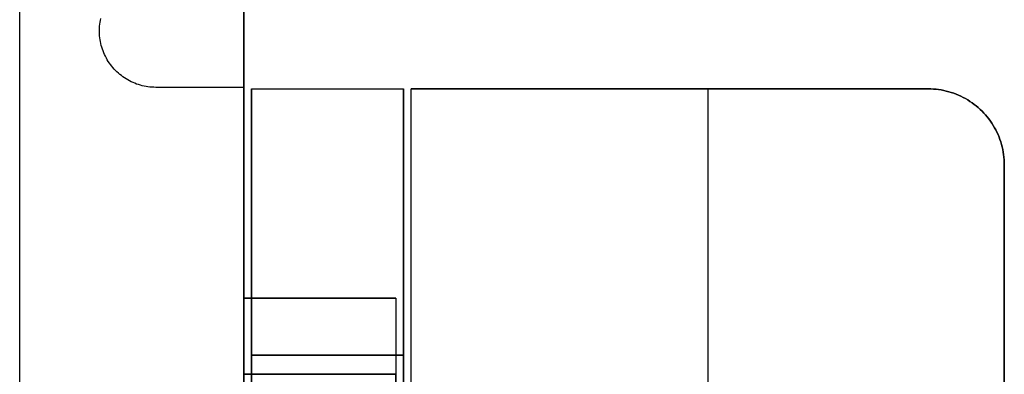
# Model space of a CAD drawing. Header units: millimetres. Extents: x -88 to 88, y -12 to 103.
# Tile 141 of 256: x -34.886 to -33.591, y 4.46 to 4.926. Entities that reach past the tile are written whole.
import ezdxf

# ---------------------------------------------------------------- set-up
doc = ezdxf.new("R2010")
doc.units = ezdxf.units.MM
doc.layers.add('Default', color=7, linetype='Continuous', true_color=0x000000)
doc.layers.add('TOP', color=7, linetype='Continuous', true_color=0xc80000)

msp = doc.modelspace()

# ---------------------------------------------------------------- linework, layer by layer
at = {"layer": 'Default', "color": 254, "true_color": 0xcad1ee}
for points in [[(-34.59117731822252, 4.985187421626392), (-34.59117731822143, 3.535187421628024)], [(-34.59117731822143, 3.535187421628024), (-34.59117731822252, 4.985187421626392)], [(-34.59117731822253, 4.985187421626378), (-34.59117731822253, 4.560187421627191)], [(-34.70717731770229, 4.837187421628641), (-34.70973151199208, 4.837231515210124), (-34.71228266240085, 4.837363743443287), (-34.71482772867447, 4.837583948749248), (-34.71736367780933, 4.83789186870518), (-34.71988748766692, 4.838287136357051), (-34.72239615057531, 4.838769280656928), (-34.72488667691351, 4.839337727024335), (-34.72735609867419, 4.83999179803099), (-34.72980147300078, 4.840730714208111), (-34.73221988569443, 4.841553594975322), (-34.73460845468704, 4.842459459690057), (-34.73696433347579, 4.843447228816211), (-34.73928471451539, 4.844515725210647), (-34.7415668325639, 4.845663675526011), (-34.7438079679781, 4.846889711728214), (-34.74600544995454, 4.848192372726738), (-34.74815665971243, 4.849570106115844), (-34.75025903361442, 4.851021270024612), (-34.75231006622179, 4.852544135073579), (-34.75430731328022, 4.854136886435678), (-34.75624839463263, 4.855797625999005), (-34.75813099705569, 4.857524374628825), (-34.75995287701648, 4.859315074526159), (-34.76171186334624, 4.861167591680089), (-34.7634058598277, 4.863079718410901), (-34.76503284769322, 4.865049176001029), (-34.76659088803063, 4.86707361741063), (-34.76807812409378, 4.86915063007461), (-34.76949278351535, 4.871277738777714), (-34.77083318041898, 4.873452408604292), (-34.77209771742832, 4.875672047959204), (-34.77328488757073, 4.87793401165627), (-34.77439327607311, 4.880235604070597), (-34.77542156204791, 4.882574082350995), (-34.77636852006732, 4.884946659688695), (-34.77723302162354, 4.887350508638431), (-34.77801403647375, 4.889782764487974), (-34.77871063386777, 4.892240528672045), (-34.77932198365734, 4.89472087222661), (-34.77984735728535, 4.897220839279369), (-34.7802861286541, 4.899737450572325), (-34.78063777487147, 4.902267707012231), (-34.78090187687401, 4.904808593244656), (-34.78107811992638, 4.907357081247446), (-34.78116629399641, 4.909910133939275), (-34.78116629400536, 4.912464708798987), (-34.78107811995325, 4.915017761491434), (-34.78090187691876, 4.917566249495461), (-34.78063777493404, 4.920107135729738), (-34.78028612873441, 4.92263739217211), (-34.77984735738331, 4.925154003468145), (-34.77932198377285, 4.927653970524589)], [(-34.70717731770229, 4.837187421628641), (-34.70973151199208, 4.837231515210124), (-34.71228266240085, 4.837363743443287), (-34.71482772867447, 4.837583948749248), (-34.71736367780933, 4.83789186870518), (-34.71988748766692, 4.838287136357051), (-34.72239615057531, 4.838769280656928), (-34.72488667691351, 4.839337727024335), (-34.72735609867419, 4.83999179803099), (-34.72980147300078, 4.840730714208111), (-34.73221988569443, 4.841553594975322), (-34.73460845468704, 4.842459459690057), (-34.73696433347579, 4.843447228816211), (-34.73928471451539, 4.844515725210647), (-34.7415668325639, 4.845663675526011), (-34.7438079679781, 4.846889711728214), (-34.74600544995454, 4.848192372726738), (-34.74815665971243, 4.849570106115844), (-34.75025903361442, 4.851021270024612), (-34.75231006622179, 4.852544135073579), (-34.75430731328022, 4.854136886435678), (-34.75624839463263, 4.855797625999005), (-34.75813099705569, 4.857524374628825), (-34.75995287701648, 4.859315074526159), (-34.76171186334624, 4.861167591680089), (-34.7634058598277, 4.863079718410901), (-34.76503284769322, 4.865049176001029), (-34.76659088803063, 4.86707361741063), (-34.76807812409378, 4.86915063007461), (-34.76949278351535, 4.871277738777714), (-34.77083318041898, 4.873452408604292), (-34.77209771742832, 4.875672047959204), (-34.77328488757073, 4.87793401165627), (-34.77439327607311, 4.880235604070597), (-34.77542156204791, 4.882574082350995), (-34.77636852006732, 4.884946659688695), (-34.77723302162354, 4.887350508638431), (-34.77801403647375, 4.889782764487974), (-34.77871063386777, 4.892240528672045), (-34.77932198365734, 4.89472087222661), (-34.77984735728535, 4.897220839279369), (-34.7802861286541, 4.899737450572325), (-34.78063777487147, 4.902267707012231), (-34.78090187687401, 4.904808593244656), (-34.78107811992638, 4.907357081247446), (-34.78116629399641, 4.909910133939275), (-34.78116629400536, 4.912464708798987), (-34.78107811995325, 4.915017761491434), (-34.78090187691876, 4.917566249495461), (-34.78063777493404, 4.920107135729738), (-34.78028612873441, 4.92263739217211), (-34.77984735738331, 4.925154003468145), (-34.77932198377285, 4.927653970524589)], [(-34.70717731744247, 4.837187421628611), (-34.70973151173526, 4.837231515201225), (-34.71228266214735, 4.837363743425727), (-34.71482772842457, 4.837583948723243), (-34.7173636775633, 4.837891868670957), (-34.71988748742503, 4.838287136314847), (-34.72239615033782, 4.838769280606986), (-34.72488667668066, 4.839337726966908), (-34.72735609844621, 4.839991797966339), (-34.72980147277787, 4.840730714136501), (-34.73221988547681, 4.841553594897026), (-34.73460845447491, 4.842459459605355), (-34.73696433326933, 4.843447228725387), (-34.73928471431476, 4.844515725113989), (-34.74156683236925, 4.845663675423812), (-34.74380796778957, 4.84688971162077), (-34.74600544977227, 4.848192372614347), (-34.74815665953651, 4.849570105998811), (-34.75025903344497, 4.851021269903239), (-34.7523100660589, 4.852544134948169), (-34.75430731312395, 4.854136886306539), (-34.75624839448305, 4.85579762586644), (-34.75813099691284, 4.857524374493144), (-34.7599528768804, 4.859315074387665), (-34.76171186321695, 4.861167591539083), (-34.76340585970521, 4.863079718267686), (-34.76503284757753, 4.865049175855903), (-34.76659088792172, 4.867073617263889), (-34.76807812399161, 4.869150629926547), (-34.76949278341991, 4.871277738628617), (-34.77083318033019, 4.873452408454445), (-34.77209771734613, 4.875672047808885), (-34.77328488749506, 4.877934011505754), (-34.77439327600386, 4.880235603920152), (-34.77542156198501, 4.882574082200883), (-34.77636852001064, 4.88494665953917), (-34.77723302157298, 4.887350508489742), (-34.77801403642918, 4.88978276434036), (-34.77871063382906, 4.892240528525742), (-34.77932198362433, 4.894720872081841), (-34.77984735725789, 4.89722083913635), (-34.78028612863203, 4.899737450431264), (-34.78063777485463, 4.902267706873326), (-34.78090187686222, 4.904808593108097), (-34.78107811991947, 4.907357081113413), (-34.78116629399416, 4.909910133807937), (-34.78116629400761, 4.912464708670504), (-34.78107811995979, 4.915017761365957), (-34.78090187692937, 4.917566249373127), (-34.78063777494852, 4.920107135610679), (-34.78028612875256, 4.922637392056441), (-34.7798473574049, 4.925154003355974), (-34.77932198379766, 4.927653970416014)], [(-34.59117731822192, 4.837187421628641), (-34.70717731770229, 4.837187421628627)], [(-34.59117731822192, 4.837187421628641), (-34.70717731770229, 4.837187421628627)], [(-34.59117731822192, 4.837187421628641), (-34.70717731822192, 4.837187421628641)], [(-34.59117731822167, 4.835187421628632), (-34.59117731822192, 4.837187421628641)], [(-34.59117731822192, 4.837187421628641), (-34.59117731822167, 4.835187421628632)], [(-34.59117731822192, 4.835187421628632), (-34.59117731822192, 4.837187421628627)], [(-34.5911773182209, 3.535187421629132), (-34.59117731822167, 4.835187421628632)], [(-34.59117731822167, 4.835187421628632), (-34.5911773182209, 3.535187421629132)], [(-34.58117731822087, 3.535187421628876), (-34.58117731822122, 4.835187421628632)], [(-34.58117731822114, 3.535187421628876), (-34.58117731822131, 4.835187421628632)], [(-34.5811773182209, 4.835187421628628), (-34.5811773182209, 3.53518742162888)], [(-34.5811773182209, 4.485187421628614), (-34.5811773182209, 4.835187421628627)], [(-34.5811773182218, 4.835187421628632), (-34.38117731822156, 4.835187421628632)], [(-34.38117731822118, 3.535187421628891), (-34.38117731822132, 4.835187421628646)], [(-34.38117731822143, 3.535187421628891), (-34.38117731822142, 4.835187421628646)], [(-34.38117731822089, 4.835187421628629), (-34.38117731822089, 3.535187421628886)], [(-34.38117731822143, 4.485187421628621), (-34.38117731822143, 4.835187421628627)], [(-34.37117731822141, 3.535187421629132), (-34.37117731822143, 4.83518742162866)], [(-34.37117731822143, 4.83518742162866), (-33.69117731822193, 4.835187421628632)], [(-33.69117731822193, 4.835187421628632), (-34.37117731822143, 4.83518742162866)], [(-34.37117731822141, 3.535187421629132), (-34.37117731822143, 4.83518742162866)], [(-33.98117731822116, 4.835187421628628), (-33.98117731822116, 3.535187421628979)], [(-33.98117731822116, 4.835187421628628), (-33.98117731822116, 3.535187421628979)], [(-33.59117731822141, 4.735187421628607), (-33.59123561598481, 4.738601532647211), (-33.59141044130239, 4.742011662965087), (-33.59170159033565, 4.745413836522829), (-33.59210872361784, 4.748804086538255), (-33.59263136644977, 4.752178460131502), (-33.59326890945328, 4.755533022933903), (-33.59402060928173, 4.758863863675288), (-33.59488558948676, 4.762167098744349), (-33.59586284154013, 4.765438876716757), (-33.59695122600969, 4.768675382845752), (-33.5981494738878, 4.771872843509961), (-33.59945618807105, 4.775027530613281), (-33.60086984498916, 4.778135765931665), (-33.60238879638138, 4.781193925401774), (-33.60401127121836, 4.784198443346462), (-33.605735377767, 4.787145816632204), (-33.60755910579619, 4.790032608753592), (-33.60948032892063, 4.792855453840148), (-33.61149680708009, 4.795611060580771), (-33.61360618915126, 4.798296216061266), (-33.61580601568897, 4.800907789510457), (-33.61809372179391, 4.803442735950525), (-33.62046664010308, 4.805898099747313), (-33.62292200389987, 4.80827101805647), (-33.62545695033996, 4.810558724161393), (-33.62806852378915, 4.812758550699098), (-33.63075367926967, 4.814867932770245), (-33.63350928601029, 4.816884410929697), (-33.63633213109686, 4.818805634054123), (-33.63921892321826, 4.820629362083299), (-33.64216629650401, 4.822353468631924), (-33.6451708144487, 4.823975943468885), (-33.64822897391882, 4.825494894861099), (-33.65133720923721, 4.82690855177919), (-33.65449189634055, 4.828215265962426), (-33.65768935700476, 4.829413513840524), (-33.66092586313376, 4.830501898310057), (-33.66419764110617, 4.831479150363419), (-33.66750087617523, 4.832344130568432), (-33.67083171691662, 4.83309583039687), (-33.67418627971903, 4.833733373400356), (-33.67756065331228, 4.83425601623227), (-33.68095090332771, 4.834663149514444), (-33.68435307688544, 4.834954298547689), (-33.68776320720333, 4.835129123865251), (-33.69117731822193, 4.835187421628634)], [(-33.69117731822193, 4.835187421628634), (-33.68776320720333, 4.835129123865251), (-33.68435307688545, 4.834954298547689), (-33.68095090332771, 4.834663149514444), (-33.67756065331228, 4.834256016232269), (-33.67418627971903, 4.833733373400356), (-33.67083171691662, 4.833095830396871), (-33.66750087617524, 4.832344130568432), (-33.66419764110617, 4.831479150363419), (-33.66092586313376, 4.830501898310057), (-33.65768935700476, 4.829413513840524), (-33.65449189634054, 4.828215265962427), (-33.65133720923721, 4.82690855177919), (-33.64822897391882, 4.8254948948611), (-33.6451708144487, 4.823975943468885), (-33.64216629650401, 4.822353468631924), (-33.63921892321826, 4.8206293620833), (-33.63633213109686, 4.818805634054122), (-33.63350928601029, 4.816884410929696), (-33.63075367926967, 4.814867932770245), (-33.62806852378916, 4.812758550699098), (-33.62545695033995, 4.810558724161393), (-33.62292200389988, 4.808271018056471), (-33.62046664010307, 4.805898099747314), (-33.61809372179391, 4.803442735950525), (-33.61580601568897, 4.800907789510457), (-33.61360618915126, 4.798296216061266), (-33.61149680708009, 4.795611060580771), (-33.60948032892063, 4.792855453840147), (-33.60755910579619, 4.790032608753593), (-33.605735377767, 4.787145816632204), (-33.60401127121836, 4.784198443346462), (-33.60238879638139, 4.781193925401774), (-33.60086984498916, 4.778135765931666), (-33.59945618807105, 4.775027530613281), (-33.5981494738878, 4.771872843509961), (-33.59695122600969, 4.768675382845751), (-33.59586284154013, 4.765438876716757), (-33.59488558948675, 4.762167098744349), (-33.59402060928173, 4.758863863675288), (-33.59326890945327, 4.755533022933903), (-33.59263136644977, 4.752178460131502), (-33.59210872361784, 4.748804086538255), (-33.59170159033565, 4.745413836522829), (-33.59141044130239, 4.742011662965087), (-33.59123561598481, 4.73860153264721), (-33.59117731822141, 4.735187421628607)], [(-33.69117731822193, 4.835187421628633), (-33.68776320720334, 4.835129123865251), (-33.68435307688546, 4.834954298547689), (-33.68095090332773, 4.834663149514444), (-33.6775606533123, 4.834256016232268), (-33.67418627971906, 4.833733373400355), (-33.67083171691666, 4.833095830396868), (-33.66750087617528, 4.83234413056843), (-33.66419764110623, 4.831479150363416), (-33.66092586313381, 4.830501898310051), (-33.65768935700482, 4.829413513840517), (-33.65449189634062, 4.828215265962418), (-33.6513372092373, 4.826908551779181), (-33.64822897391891, 4.825494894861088), (-33.6451708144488, 4.823975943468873), (-33.64216629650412, 4.82235346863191), (-33.63921892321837, 4.820629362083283), (-33.63633213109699, 4.818805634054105), (-33.63350928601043, 4.816884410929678), (-33.6307536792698, 4.814867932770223), (-33.62806852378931, 4.812758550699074), (-33.62545695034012, 4.810558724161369), (-33.62292200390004, 4.808271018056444), (-33.62046664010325, 4.805898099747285), (-33.6180937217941, 4.803442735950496), (-33.61580601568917, 4.800907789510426), (-33.61360618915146, 4.798296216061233), (-33.61149680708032, 4.795611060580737), (-33.60948032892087, 4.792855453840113), (-33.60755910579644, 4.790032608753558), (-33.60573537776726, 4.787145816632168), (-33.60401127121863, 4.784198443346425), (-33.60238879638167, 4.781193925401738), (-33.60086984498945, 4.77813576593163), (-33.59945618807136, 4.775027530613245), (-33.59814947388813, 4.771872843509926), (-33.59695122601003, 4.768675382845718), (-33.59586284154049, 4.765438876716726), (-33.59488558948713, 4.76216709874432), (-33.59402060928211, 4.758863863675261), (-33.59326890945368, 4.755533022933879), (-33.59263136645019, 4.75217846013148), (-33.59210872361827, 4.748804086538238), (-33.5917015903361, 4.745413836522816), (-33.59141044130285, 4.742011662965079), (-33.59123561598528, 4.738601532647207), (-33.59117731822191, 4.735187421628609)], [(-33.59117731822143, 4.735187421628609), (-33.59117731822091, 3.635187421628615)], [(-33.59117731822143, 4.735187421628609), (-33.59117731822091, 3.635187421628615)], [(-33.59117731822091, 3.635187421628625), (-33.59117731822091, 4.735187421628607)], [(-34.39117731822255, 4.560187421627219), (-34.59117731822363, 4.560187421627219)], [(-34.59117731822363, 4.560187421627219), (-34.39117731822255, 4.560187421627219)], [(-34.59117731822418, 4.56018742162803), (-34.39117731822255, 4.560187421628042)], [(-34.39117731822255, 4.560187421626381), (-34.5911773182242, 4.560187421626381)], [(-34.39117731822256, 4.560187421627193), (-34.39117731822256, 3.960187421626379)], [(-34.58117731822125, 4.485187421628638), (-34.38117731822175, 4.485187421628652)], [(-34.38117731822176, 4.485187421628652), (-34.58117731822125, 4.485187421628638)], [(-34.58117731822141, 4.485187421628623), (-34.38117731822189, 4.485187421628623)], [(-34.58117731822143, 4.485187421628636), (-34.38117731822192, 4.485187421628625)], [(-34.5911773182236, 4.460187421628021), (-34.59117731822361, 4.060187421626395)], [(-34.59117731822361, 4.060187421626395), (-34.5911773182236, 4.460187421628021)], [(-34.5911773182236, 4.460187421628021), (-34.39117731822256, 4.460187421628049)], [(-34.39117731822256, 4.460187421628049), (-34.5911773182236, 4.460187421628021)], [(-34.39117731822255, 4.060187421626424), (-34.39117731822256, 4.460187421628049)], [(-34.39117731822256, 4.460187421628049), (-34.39117731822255, 4.060187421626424)]]:
    msp.add_lwpolyline(points, dxfattribs=at)
at = {"layer": 'Default', "color": 254, "true_color": 0xcad1ee, "extrusion": (1, 0, 0)}
for points in [[(4.911187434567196, -3.070000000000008), (4.911187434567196, -3.270000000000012)], [(4.837187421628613, -3.070000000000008), (4.837187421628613, -3.270000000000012)], [(4.837187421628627, -3.270000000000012), (4.837187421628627, -3.070000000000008)], [(4.837187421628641, -3.070000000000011), (4.837187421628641, -3.27000000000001)], [(4.837187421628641, -3.070000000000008), (4.837187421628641, -3.270000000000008)], [(4.83618742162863, -3.270000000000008), (4.83618742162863, -3.070000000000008)], [(4.835187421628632, -3.070000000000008), (4.835187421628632, -3.270000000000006)], [(4.835187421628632, -4.690000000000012), (4.835187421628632, -3.28000000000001)], [(4.835187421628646, -4.690000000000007), (4.835187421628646, -3.280000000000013)], [(4.835187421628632, -4.700000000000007), (4.835187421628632, -4.900000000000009)], [(4.835187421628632, -4.900000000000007), (4.835187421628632, -4.700000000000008)], [(4.835187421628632, -4.700000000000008), (4.835187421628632, -4.900000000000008)], [(4.735187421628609, -4.700000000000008), (4.735187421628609, -4.900000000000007)], [(4.560187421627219, -3.985000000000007), (4.560187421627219, -4.185000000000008)], [(4.560187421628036, -3.985000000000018), (4.560129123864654, -3.981585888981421), (4.559954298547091, -3.978175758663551), (4.559663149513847, -3.974773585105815), (4.559256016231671, -3.971383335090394), (4.558733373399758, -3.968008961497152), (4.558095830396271, -3.964654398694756), (4.557344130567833, -3.961323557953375), (4.556479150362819, -3.958020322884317), (4.555501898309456, -3.954748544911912), (4.554413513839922, -3.951512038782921), (4.553215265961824, -3.948314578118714), (4.551908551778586, -3.945159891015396), (4.550494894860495, -3.942051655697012), (4.548975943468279, -3.938993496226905), (4.547353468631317, -3.935988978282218), (4.545629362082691, -3.933041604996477), (4.543805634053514, -3.930154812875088), (4.541884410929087, -3.927331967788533), (4.539867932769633, -3.924576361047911), (4.537758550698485, -3.921891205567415), (4.535558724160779, -3.919279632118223), (4.533271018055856, -3.916744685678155), (4.530898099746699, -3.914289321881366), (4.52844273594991, -3.911916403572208), (4.525907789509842, -3.909628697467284), (4.52329621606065, -3.907428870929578), (4.520611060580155, -3.90531948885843), (4.517855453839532, -3.903303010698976), (4.515032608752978, -3.901381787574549), (4.512145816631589, -3.899558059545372), (4.509198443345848, -3.897833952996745), (4.506193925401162, -3.896211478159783), (4.503135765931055, -3.894692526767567), (4.50002753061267, -3.893278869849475), (4.496872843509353, -3.891972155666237), (4.493675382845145, -3.890773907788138), (4.490438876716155, -3.889685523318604), (4.48716709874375, -3.88870827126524), (4.483863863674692, -3.887843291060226), (4.480533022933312, -3.887091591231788), (4.477178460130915, -3.886454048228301), (4.473804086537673, -3.885931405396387), (4.470413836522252, -3.885524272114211), (4.467011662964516, -3.885233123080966), (4.463601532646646, -3.885058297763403), (4.460187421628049, -3.88500000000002)], [(4.460187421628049, -4.284999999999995), (4.463601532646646, -4.284941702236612), (4.467011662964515, -4.284766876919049), (4.47041383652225, -4.284475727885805), (4.473804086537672, -4.284068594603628), (4.477178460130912, -4.283545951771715), (4.480533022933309, -4.282908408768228), (4.483863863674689, -4.28215670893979), (4.487167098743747, -4.281291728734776), (4.490438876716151, -4.280314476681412), (4.493675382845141, -4.279226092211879), (4.496872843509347, -4.27802784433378), (4.500027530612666, -4.276721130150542), (4.50313576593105, -4.27530747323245), (4.506193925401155, -4.273788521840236), (4.509198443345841, -4.272166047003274), (4.512145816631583, -4.270441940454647), (4.51503260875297, -4.26861821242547), (4.517855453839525, -4.266696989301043), (4.520611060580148, -4.264680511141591), (4.523296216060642, -4.262571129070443), (4.525907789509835, -4.260371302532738), (4.528442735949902, -4.258083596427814), (4.530898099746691, -4.255710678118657), (4.533271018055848, -4.253255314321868), (4.535558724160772, -4.250720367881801), (4.537758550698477, -4.24810879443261), (4.539867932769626, -4.245423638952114), (4.54188441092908, -4.242668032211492), (4.543805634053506, -4.239845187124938), (4.545629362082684, -4.23695839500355), (4.54735346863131, -4.23401102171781), (4.548975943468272, -4.231006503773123), (4.550494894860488, -4.227948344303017), (4.551908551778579, -4.224840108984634), (4.553215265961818, -4.221685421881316), (4.554413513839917, -4.21848796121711), (4.55550189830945, -4.215251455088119), (4.556479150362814, -4.211979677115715), (4.557344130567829, -4.208676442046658), (4.558095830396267, -4.205345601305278), (4.558733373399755, -4.201991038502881), (4.559256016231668, -4.198616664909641), (4.559663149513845, -4.195226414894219), (4.55995429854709, -4.191824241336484), (4.560129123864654, -4.188414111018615), (4.560187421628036, -4.185000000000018)], [(4.560187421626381, -3.985000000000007), (4.560187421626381, -4.185000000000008)], [(4.560187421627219, -4.18500000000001), (4.560187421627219, -3.98500000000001)], [(4.485187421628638, -3.980000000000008), (4.485187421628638, -4.180000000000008)], [(4.485187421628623, -3.980000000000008), (4.485187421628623, -4.180000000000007)], [(4.385187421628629, -4.28000000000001), (4.388601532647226, -4.279941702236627), (4.392011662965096, -4.279766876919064), (4.395413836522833, -4.27947572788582), (4.398804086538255, -4.279068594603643), (4.402178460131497, -4.278545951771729), (4.405533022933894, -4.277908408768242), (4.408863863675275, -4.277156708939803), (4.412167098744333, -4.276291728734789), (4.415438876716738, -4.275314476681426), (4.41867538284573, -4.274226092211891), (4.421872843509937, -4.273027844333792), (4.425027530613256, -4.271721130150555), (4.42813576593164, -4.270307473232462), (4.431193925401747, -4.268788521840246), (4.434198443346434, -4.267166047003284), (4.437145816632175, -4.265441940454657), (4.440032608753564, -4.263618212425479), (4.442855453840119, -4.261696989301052), (4.445611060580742, -4.259680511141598), (4.448296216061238, -4.25757112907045), (4.45090778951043, -4.255371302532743), (4.453442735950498, -4.253083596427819), (4.455898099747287, -4.250710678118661), (4.458271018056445, -4.248255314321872), (4.460558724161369, -4.245720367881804), (4.462758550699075, -4.243108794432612), (4.464867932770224, -4.240423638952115), (4.466884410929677, -4.237668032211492), (4.468805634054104, -4.234845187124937), (4.470629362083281, -4.231958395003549), (4.472353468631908, -4.229011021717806), (4.47397594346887, -4.22600650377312), (4.475494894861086, -4.222948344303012), (4.476908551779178, -4.219840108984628), (4.478215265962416, -4.216685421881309), (4.479413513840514, -4.213487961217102), (4.480501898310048, -4.210251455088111), (4.481479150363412, -4.206979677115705), (4.482344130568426, -4.203676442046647), (4.483095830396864, -4.200345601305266), (4.483733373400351, -4.196991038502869), (4.484256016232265, -4.193616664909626), (4.484663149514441, -4.190226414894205), (4.484954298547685, -4.186824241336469), (4.485129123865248, -4.183414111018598), (4.48518742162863, -4.180000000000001)], [(4.48518742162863, -3.980000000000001), (4.485129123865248, -3.976585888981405), (4.484954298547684, -3.973175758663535), (4.484663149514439, -3.969773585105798), (4.484256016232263, -3.966383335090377), (4.483733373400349, -3.963008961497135), (4.483095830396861, -3.959654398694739), (4.482344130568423, -3.956323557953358), (4.481479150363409, -3.9530203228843), (4.480501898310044, -3.949748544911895), (4.479413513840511, -3.946512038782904), (4.478215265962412, -3.943314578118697), (4.476908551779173, -3.940159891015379), (4.475494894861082, -3.937051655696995), (4.473975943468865, -3.933993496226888), (4.472353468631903, -3.930988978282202), (4.470629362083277, -3.92804160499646), (4.468805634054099, -3.925154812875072), (4.466884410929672, -3.922331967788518), (4.464867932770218, -3.919576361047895), (4.462758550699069, -3.916891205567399), (4.460558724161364, -3.914279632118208), (4.45827101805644, -3.91174468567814), (4.455898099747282, -3.90928932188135), (4.453442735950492, -3.906916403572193), (4.450907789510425, -3.904628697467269), (4.448296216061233, -3.902428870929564), (4.445611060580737, -3.900319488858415), (4.442855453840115, -3.898303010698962), (4.440032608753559, -3.896381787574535), (4.437145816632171, -3.894558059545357), (4.434198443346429, -3.892833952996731), (4.431193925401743, -3.891211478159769), (4.428135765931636, -3.889692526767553), (4.425027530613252, -3.888278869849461), (4.421872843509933, -3.886972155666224), (4.418675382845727, -3.885773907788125), (4.415438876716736, -3.884685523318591), (4.41216709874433, -3.883708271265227), (4.408863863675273, -3.882843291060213), (4.405533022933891, -3.882091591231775), (4.402178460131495, -3.881454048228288), (4.398804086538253, -3.880931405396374), (4.395413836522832, -3.880524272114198), (4.392011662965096, -3.880233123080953), (4.388601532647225, -3.88005829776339), (4.385187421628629, -3.880000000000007)], [(4.485187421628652, -4.180000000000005), (4.485187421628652, -3.980000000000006)]]:
    msp.add_lwpolyline(points, dxfattribs=at)
at = {"layer": 'Default', "color": 254, "true_color": 0xcad1ee, "extrusion": (7.147507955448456e-14, 1, 7.147507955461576e-14)}
msp.add_lwpolyline([(34.38117731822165, -3.280000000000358), (34.38129974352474, -3.272830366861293), (34.38166687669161, -3.265669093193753), (34.38227828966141, -3.258524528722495), (34.38313326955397, -3.251405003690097), (34.38423081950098, -3.244318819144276), (34.3855696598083, -3.23727423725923), (34.38714822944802, -3.230279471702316), (34.38896468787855, -3.223342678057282), (34.3910169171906, -3.216471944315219), (34.39330252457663, -3.209675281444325), (34.39581884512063, -3.202960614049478), (34.39856294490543, -3.196335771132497), (34.40153162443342, -3.189808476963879), (34.40472142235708, -3.183386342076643), (34.40812861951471, -3.177076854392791), (34.41174924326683, -3.170887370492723), (34.41557907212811, -3.164825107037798), (34.41961364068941, -3.158897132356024), (34.42384824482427, -3.153110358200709), (34.4282779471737, -3.147471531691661), (34.43289758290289, -3.141987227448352), (34.43770176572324, -3.136663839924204), (34.44268489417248, -3.131507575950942), (34.44784115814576, -3.126524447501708), (34.45316454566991, -3.121720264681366), (34.45864884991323, -3.117100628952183), (34.46428767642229, -3.112670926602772), (34.47007445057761, -3.108436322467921), (34.4760024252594, -3.104401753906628), (34.48206468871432, -3.100571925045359), (34.4882541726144, -3.09695130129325), (34.49456366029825, -3.093544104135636), (34.5009857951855, -3.090354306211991), (34.50751308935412, -3.087385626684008), (34.51413793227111, -3.084641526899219), (34.52085259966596, -3.082125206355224), (34.52764926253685, -3.079839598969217), (34.53451999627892, -3.077787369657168), (34.54145678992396, -3.075970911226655), (34.54845155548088, -3.074392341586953), (34.55549613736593, -3.07305350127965), (34.56258232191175, -3.071955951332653), (34.56970184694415, -3.071100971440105), (34.57684641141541, -3.070489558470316), (34.58400768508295, -3.070122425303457), (34.59117731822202, -3.07000000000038)], dxfattribs=at)
at = {"layer": 'Default', "color": 254, "true_color": 0xcad1ee, "extrusion": (-2.049122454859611e-12, 1, -9.512993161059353e-14)}
msp.add_lwpolyline([(34.58117731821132, -3.27999999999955), (34.58118314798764, -3.279658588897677), (34.58120063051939, -3.279317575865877), (34.5812297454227, -3.278977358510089), (34.58127045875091, -3.278638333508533), (34.58132272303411, -3.278300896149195), (34.58138647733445, -3.277965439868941), (34.58146164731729, -3.277632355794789), (34.58154814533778, -3.277302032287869), (34.58164587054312, -3.276974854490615), (34.58175470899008, -3.276651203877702), (34.58187453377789, -3.276331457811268), (34.58200520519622, -3.276015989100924), (34.58214657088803, -3.275705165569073), (34.58229846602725, -3.275399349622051), (34.58246071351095, -3.275098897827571), (34.58263312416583, -3.274804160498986), (34.58281549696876, -3.274515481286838), (34.5830076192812, -3.274233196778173), (34.58320926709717, -3.273957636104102), (34.58342020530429, -3.273689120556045), (34.58364018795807, -3.27342796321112), (34.58386895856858, -3.273174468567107), (34.58410625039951, -3.272928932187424), (34.5843517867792, -3.272691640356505), (34.58460528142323, -3.272462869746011), (34.58486643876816, -3.272242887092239), (34.58513495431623, -3.272031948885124), (34.58541051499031, -3.271830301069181), (34.58569279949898, -3.27163817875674), (34.58598147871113, -3.271455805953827), (34.58627621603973, -3.271283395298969), (34.58657666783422, -3.27112114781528), (34.58688248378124, -3.270969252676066), (34.5871933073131, -3.270827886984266), (34.58750877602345, -3.270697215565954), (34.58782852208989, -3.270577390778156), (34.58815217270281, -3.270468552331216), (34.58847935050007, -3.270370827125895), (34.58880967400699, -3.27028432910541), (34.58914275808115, -3.270209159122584), (34.58947821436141, -3.270145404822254), (34.58981565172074, -3.270093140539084), (34.5901546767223, -3.270052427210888), (34.59049489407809, -3.270023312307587), (34.59083590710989, -3.270005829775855), (34.59117731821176, -3.269999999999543)], dxfattribs=at)
at = {"layer": 'Default', "color": 254, "true_color": 0xcad1ee, "extrusion": (1.397469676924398e-13, 1, 2.074177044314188e-13)}
msp.add_lwpolyline([(34.581177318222, -4.690000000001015), (34.5810548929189, -4.697169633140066), (34.58068775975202, -4.704330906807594), (34.58007634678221, -4.711475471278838), (34.57922136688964, -4.718594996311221), (34.57812381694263, -4.72568118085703), (34.5767849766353, -4.732725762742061), (34.57520640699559, -4.739720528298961), (34.57338994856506, -4.746657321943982), (34.57133771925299, -4.753528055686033), (34.56905211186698, -4.760324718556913), (34.56653579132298, -4.767039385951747), (34.56379169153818, -4.773664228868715), (34.56082301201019, -4.780191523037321), (34.55763321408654, -4.786613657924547), (34.55422601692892, -4.792923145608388), (34.55060539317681, -4.799112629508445), (34.54677556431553, -4.805174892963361), (34.54274099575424, -4.811102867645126), (34.53850639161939, -4.816889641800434), (34.53407668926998, -4.822528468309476), (34.5294570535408, -4.828012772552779), (34.52465287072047, -4.833336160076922), (34.51966974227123, -4.83849242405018), (34.51451347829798, -4.843475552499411), (34.50919009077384, -4.848279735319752), (34.50370578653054, -4.852899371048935), (34.4980669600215, -4.857329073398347), (34.49228018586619, -4.861563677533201), (34.48635221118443, -4.865598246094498), (34.48028994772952, -4.869428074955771), (34.47410046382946, -4.873048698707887), (34.46779097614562, -4.876455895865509), (34.4613688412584, -4.879645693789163), (34.4548415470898, -4.882614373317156), (34.44821670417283, -4.885358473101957), (34.441502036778, -4.887874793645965), (34.43470537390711, -4.890160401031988), (34.42783464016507, -4.892212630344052), (34.42089784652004, -4.894029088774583), (34.41390308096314, -4.895607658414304), (34.40685849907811, -4.896946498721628), (34.39977231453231, -4.898044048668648), (34.39265278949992, -4.898899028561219), (34.38550822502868, -4.899510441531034), (34.37834695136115, -4.899877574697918), (34.3711773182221, -4.900000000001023)], dxfattribs=at)
at = {"layer": 'Default', "color": 254, "true_color": 0xcad1ee, "extrusion": (9.528308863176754e-13, 1, 2.906823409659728e-12)}
msp.add_lwpolyline([(34.37117731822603, -4.700000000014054), (34.37151872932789, -4.699994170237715), (34.37185974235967, -4.699976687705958), (34.37219995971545, -4.699947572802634), (34.37253898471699, -4.699906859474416), (34.37287642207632, -4.699854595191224), (34.37321187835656, -4.699790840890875), (34.37354496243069, -4.699715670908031), (34.3738752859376, -4.69962917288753), (34.37420246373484, -4.699531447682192), (34.37452611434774, -4.699422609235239), (34.37484586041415, -4.699302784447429), (34.37516132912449, -4.699172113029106), (34.37547215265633, -4.699030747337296), (34.37577796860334, -4.698878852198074), (34.3760784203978, -4.698716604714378), (34.37637315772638, -4.698544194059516), (34.37666183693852, -4.698361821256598), (34.37694412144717, -4.698169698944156), (34.37721968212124, -4.69796805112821), (34.37748819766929, -4.697757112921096), (34.3777493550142, -4.697537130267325), (34.3780028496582, -4.697308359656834), (34.37824838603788, -4.697071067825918), (34.3784856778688, -4.696825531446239), (34.37871444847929, -4.696572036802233), (34.37893443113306, -4.696310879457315), (34.37914536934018, -4.696042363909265), (34.37934701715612, -4.695766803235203), (34.37953913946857, -4.695484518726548), (34.37972151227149, -4.695195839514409), (34.37989392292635, -4.694901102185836), (34.38005617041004, -4.694600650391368), (34.38020806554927, -4.694294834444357), (34.38034943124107, -4.693984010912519), (34.3804801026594, -4.693668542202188), (34.38059992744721, -4.693348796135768), (34.38070876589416, -4.69302514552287), (34.3808064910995, -4.692697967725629), (34.38089298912, -4.692367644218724), (34.38096815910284, -4.692034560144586), (34.38103191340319, -4.691699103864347), (34.38108417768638, -4.691361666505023), (34.3811248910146, -4.691022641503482), (34.38115400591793, -4.690682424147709), (34.38117148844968, -4.690341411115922), (34.38117731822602, -4.690000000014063)], dxfattribs=at)
at = {"layer": 'Default', "color": 254, "true_color": 0xcad1ee, "extrusion": (1, 5.631394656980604e-12, 5.347177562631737e-12)}
msp.add_lwpolyline([(4.460187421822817, -3.884999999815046), (4.463601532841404, -3.885058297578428), (4.467011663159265, -3.885233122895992), (4.470413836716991, -3.885524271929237), (4.473804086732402, -3.885931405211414), (4.477178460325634, -3.886454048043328), (4.48053302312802, -3.887091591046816), (4.483863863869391, -3.887843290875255), (4.487167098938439, -3.888708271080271), (4.490438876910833, -3.889685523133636), (4.493675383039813, -3.890773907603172), (4.496872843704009, -3.891972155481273), (4.500027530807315, -3.893278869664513), (4.503135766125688, -3.894692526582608), (4.506193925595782, -3.896211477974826), (4.509198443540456, -3.897833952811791), (4.512145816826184, -3.89955805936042), (4.51503260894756, -3.901381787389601), (4.5178554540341, -3.903303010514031), (4.520611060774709, -3.905319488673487), (4.52329621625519, -3.907428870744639), (4.525907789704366, -3.909628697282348), (4.528442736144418, -3.911916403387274), (4.530898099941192, -3.914289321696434), (4.533271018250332, -3.916744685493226), (4.535558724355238, -3.919279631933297), (4.537758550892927, -3.921891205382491), (4.539867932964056, -3.924576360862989), (4.541884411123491, -3.927331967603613), (4.543805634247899, -3.930154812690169), (4.545629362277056, -3.933041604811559), (4.547353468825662, -3.935988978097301), (4.548975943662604, -3.938993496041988), (4.550494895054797, -3.942051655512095), (4.551908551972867, -3.945159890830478), (4.553215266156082, -3.948314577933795), (4.554413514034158, -3.951512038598), (4.555501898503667, -3.954748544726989), (4.556479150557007, -3.958020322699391), (4.557344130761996, -3.961323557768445), (4.55809583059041, -3.964654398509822), (4.558733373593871, -3.968008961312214), (4.559256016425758, -3.971383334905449), (4.559663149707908, -3.974773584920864), (4.559954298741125, -3.978175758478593), (4.560129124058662, -3.981585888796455), (4.560187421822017, -3.984999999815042)], dxfattribs=at)
at = {"layer": 'Default', "color": 254, "true_color": 0xcad1ee, "extrusion": (1, 5.631394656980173e-12, -5.347177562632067e-12)}
msp.add_lwpolyline([(4.560187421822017, -4.185000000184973), (4.560129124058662, -4.188414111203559), (4.559954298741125, -4.191824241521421), (4.559663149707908, -4.195226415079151), (4.559256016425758, -4.198616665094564), (4.558733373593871, -4.2019910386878), (4.55809583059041, -4.205345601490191), (4.557344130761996, -4.208676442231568), (4.556479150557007, -4.211979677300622), (4.555501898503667, -4.215251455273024), (4.554413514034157, -4.218487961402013), (4.553215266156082, -4.221685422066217), (4.551908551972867, -4.224840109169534), (4.550494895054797, -4.227948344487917), (4.548975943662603, -4.231006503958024), (4.547353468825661, -4.234011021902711), (4.545629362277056, -4.236958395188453), (4.543805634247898, -4.239845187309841), (4.541884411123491, -4.242668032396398), (4.539867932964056, -4.245423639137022), (4.537758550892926, -4.248108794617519), (4.535558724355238, -4.250720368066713), (4.533271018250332, -4.253255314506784), (4.530898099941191, -4.255710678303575), (4.528442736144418, -4.258083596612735), (4.525907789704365, -4.260371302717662), (4.523296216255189, -4.262571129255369), (4.520611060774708, -4.264680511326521), (4.517855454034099, -4.266696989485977), (4.515032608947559, -4.268618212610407), (4.512145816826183, -4.270441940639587), (4.509198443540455, -4.272166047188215), (4.506193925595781, -4.27378852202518), (4.503135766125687, -4.275307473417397), (4.500027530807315, -4.276721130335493), (4.496872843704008, -4.278027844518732), (4.493675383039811, -4.279226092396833), (4.490438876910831, -4.280314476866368), (4.487167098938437, -4.281291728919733), (4.483863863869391, -4.282156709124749), (4.48053302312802, -4.282908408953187), (4.477178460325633, -4.283545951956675), (4.473804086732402, -4.284068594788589), (4.47041383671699, -4.284475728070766), (4.467011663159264, -4.284766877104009), (4.463601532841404, -4.284941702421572), (4.460187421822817, -4.285000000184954)], dxfattribs=at)
at = {"layer": 'Default', "color": 254, "true_color": 0xcad1ee, "extrusion": (1, 2.943164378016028e-14, 3.136487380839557e-13)}
msp.add_lwpolyline([(4.460187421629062, -3.884999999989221), (4.463601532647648, -3.885058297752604), (4.467011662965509, -3.885233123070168), (4.470413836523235, -3.885524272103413), (4.473804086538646, -3.88593140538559), (4.477178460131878, -3.886454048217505), (4.480533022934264, -3.887091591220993), (4.483863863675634, -3.887843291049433), (4.487167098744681, -3.888708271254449), (4.490438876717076, -3.889685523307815), (4.493675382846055, -3.890773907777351), (4.496872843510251, -3.891972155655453), (4.500027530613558, -3.893278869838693), (4.503135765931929, -3.894692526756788), (4.506193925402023, -3.896211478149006), (4.509198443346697, -3.897833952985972), (4.512145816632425, -3.899558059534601), (4.5150326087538, -3.901381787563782), (4.51785545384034, -3.903303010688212), (4.520611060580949, -3.905319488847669), (4.523296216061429, -3.90742887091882), (4.525907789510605, -3.909628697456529), (4.528442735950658, -3.911916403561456), (4.53089809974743, -3.914289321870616), (4.533271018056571, -3.916744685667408), (4.535558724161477, -3.919279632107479), (4.537758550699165, -3.921891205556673), (4.539867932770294, -3.924576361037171), (4.541884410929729, -3.927331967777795), (4.543805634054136, -3.930154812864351), (4.545629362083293, -3.933041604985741), (4.547353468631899, -3.935988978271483), (4.548975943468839, -3.93899349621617), (4.550494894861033, -3.942051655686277), (4.551908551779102, -3.94515989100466), (4.553215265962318, -3.948314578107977), (4.554413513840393, -3.951512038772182), (4.555501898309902, -3.954748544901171), (4.556479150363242, -3.958020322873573), (4.557344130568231, -3.961323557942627), (4.558095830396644, -3.964654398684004), (4.558733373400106, -3.968008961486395), (4.559256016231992, -3.971383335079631), (4.559663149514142, -3.974773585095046), (4.55995429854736, -3.978175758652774), (4.560129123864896, -3.981585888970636), (4.560187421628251, -3.984999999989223)], dxfattribs=at)
at = {"layer": 'Default', "color": 254, "true_color": 0xcad1ee, "extrusion": (1, 2.720261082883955e-13, -4.141346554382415e-13)}
msp.add_lwpolyline([(4.560187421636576, -4.185000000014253), (4.560129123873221, -4.18841411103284), (4.559954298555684, -4.191824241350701), (4.559663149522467, -4.195226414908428), (4.559256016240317, -4.198616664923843), (4.558733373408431, -4.201991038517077), (4.558095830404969, -4.205345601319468), (4.557344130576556, -4.208676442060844), (4.556479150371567, -4.211979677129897), (4.555501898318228, -4.215251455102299), (4.554413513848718, -4.218487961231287), (4.553215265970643, -4.221685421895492), (4.551908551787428, -4.224840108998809), (4.550494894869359, -4.227948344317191), (4.548975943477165, -4.231006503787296), (4.547353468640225, -4.234011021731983), (4.54562936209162, -4.236958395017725), (4.543805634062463, -4.239845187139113), (4.541884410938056, -4.242668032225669), (4.539867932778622, -4.245423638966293), (4.537758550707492, -4.24810879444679), (4.535558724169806, -4.250720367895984), (4.5332710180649, -4.253255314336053), (4.53089809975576, -4.255710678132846), (4.528442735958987, -4.258083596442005), (4.525907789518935, -4.260371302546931), (4.52329621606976, -4.262571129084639), (4.52061106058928, -4.264680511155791), (4.517855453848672, -4.266696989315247), (4.515032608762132, -4.268618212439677), (4.512145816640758, -4.270441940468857), (4.509198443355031, -4.272166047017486), (4.506193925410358, -4.273788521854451), (4.503135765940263, -4.275307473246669), (4.500027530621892, -4.276721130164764), (4.496872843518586, -4.278027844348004), (4.493675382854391, -4.279226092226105), (4.490438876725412, -4.28031447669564), (4.487167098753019, -4.281291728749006), (4.483863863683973, -4.282156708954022), (4.480533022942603, -4.282908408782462), (4.477178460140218, -4.283545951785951), (4.473804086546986, -4.284068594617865), (4.470413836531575, -4.284475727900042), (4.46701166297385, -4.284766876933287), (4.46360153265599, -4.284941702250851), (4.460187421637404, -4.285000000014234)], dxfattribs=at)
at = {"layer": 'Default', "color": 254, "true_color": 0xcad1ee, "extrusion": (1, 2.029050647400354e-12, -1.744833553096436e-12)}
msp.add_lwpolyline([(4.385187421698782, -4.280000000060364), (4.38860153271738, -4.279941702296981), (4.392011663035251, -4.279766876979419), (4.395413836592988, -4.279475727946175), (4.39880408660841, -4.279068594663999), (4.402178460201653, -4.278545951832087), (4.405533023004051, -4.2779084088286), (4.408863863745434, -4.277156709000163), (4.412167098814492, -4.276291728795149), (4.415438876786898, -4.275314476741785), (4.41867538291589, -4.274226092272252), (4.421872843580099, -4.273027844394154), (4.425027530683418, -4.271721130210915), (4.428135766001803, -4.270307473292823), (4.431193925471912, -4.268788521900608), (4.434198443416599, -4.267166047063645), (4.437145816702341, -4.265441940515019), (4.440032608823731, -4.263618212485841), (4.442855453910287, -4.261696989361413), (4.44561106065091, -4.259680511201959), (4.448296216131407, -4.25757112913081), (4.4509077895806, -4.255371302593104), (4.453442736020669, -4.25308359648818), (4.455898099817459, -4.250710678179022), (4.458271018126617, -4.248255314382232), (4.460558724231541, -4.245720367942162), (4.462758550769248, -4.24310879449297), (4.464867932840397, -4.240423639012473), (4.466884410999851, -4.23766803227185), (4.468805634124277, -4.234845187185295), (4.470629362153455, -4.231958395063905), (4.472353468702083, -4.229011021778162), (4.473975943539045, -4.226006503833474), (4.475494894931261, -4.222948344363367), (4.476908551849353, -4.219840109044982), (4.478215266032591, -4.216685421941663), (4.479413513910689, -4.213487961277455), (4.480501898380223, -4.210251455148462), (4.481479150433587, -4.206979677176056), (4.482344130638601, -4.203676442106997), (4.483095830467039, -4.200345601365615), (4.483733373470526, -4.196991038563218), (4.484256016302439, -4.193616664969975), (4.484663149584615, -4.190226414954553), (4.484954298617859, -4.186824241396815), (4.485129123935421, -4.183414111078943), (4.485187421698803, -4.180000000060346)], dxfattribs=at)
at = {"layer": 'Default', "color": 254, "true_color": 0xcad1ee, "extrusion": (1, 2.058482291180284e-12, 2.058482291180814e-12)}
msp.add_lwpolyline([(4.485187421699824, -3.979999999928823), (4.485129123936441, -3.976585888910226), (4.484954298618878, -3.973175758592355), (4.484663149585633, -3.969773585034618), (4.484256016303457, -3.966383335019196), (4.483733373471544, -3.963008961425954), (4.483095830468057, -3.959654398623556), (4.482344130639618, -3.956323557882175), (4.481479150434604, -3.953020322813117), (4.480501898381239, -3.949748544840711), (4.479413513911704, -3.946512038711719), (4.478215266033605, -3.943314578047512), (4.476908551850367, -3.940159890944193), (4.475494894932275, -3.937051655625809), (4.47397594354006, -3.933993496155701), (4.472353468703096, -3.930988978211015), (4.47062936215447, -3.928041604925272), (4.468805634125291, -3.925154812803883), (4.466884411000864, -3.922331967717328), (4.464867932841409, -3.919576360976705), (4.46275855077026, -3.91689120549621), (4.460558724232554, -3.914279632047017), (4.45827101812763, -3.911744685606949), (4.455898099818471, -3.909289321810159), (4.453442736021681, -3.906916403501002), (4.450907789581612, -3.904628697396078), (4.44829621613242, -3.902428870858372), (4.445611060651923, -3.900319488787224), (4.442855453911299, -3.89830301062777), (4.440032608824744, -3.896381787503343), (4.437145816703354, -3.894558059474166), (4.434198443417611, -3.89283395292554), (4.431193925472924, -3.891211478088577), (4.428135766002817, -3.889692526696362), (4.425027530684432, -3.88827886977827), (4.421872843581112, -3.886972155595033), (4.418675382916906, -3.885773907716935), (4.415438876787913, -3.884685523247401), (4.412167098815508, -3.883708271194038), (4.408863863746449, -3.882843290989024), (4.405533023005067, -3.882091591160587), (4.40217846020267, -3.8814540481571), (4.398804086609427, -3.880931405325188), (4.395413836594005, -3.880524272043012), (4.392011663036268, -3.880233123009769), (4.388601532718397, -3.880058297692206), (4.3851874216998, -3.879999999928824)], dxfattribs=at)
at = {"layer": 'Default', "color": 254, "true_color": 0xcad1ee, "extrusion": (1, 1.815887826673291e-12, -1.957996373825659e-12)}
msp.add_lwpolyline([(4.485187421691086, -4.180000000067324), (4.485129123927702, -4.183414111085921), (4.484954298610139, -4.186824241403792), (4.484663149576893, -4.190226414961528), (4.484256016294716, -4.19361666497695), (4.483733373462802, -4.196991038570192), (4.483095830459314, -4.200345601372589), (4.482344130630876, -4.203676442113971), (4.48147915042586, -4.206979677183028), (4.480501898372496, -4.210251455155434), (4.479413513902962, -4.213487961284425), (4.478215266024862, -4.216685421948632), (4.476908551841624, -4.219840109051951), (4.47549489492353, -4.222948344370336), (4.473975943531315, -4.226006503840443), (4.472353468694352, -4.229011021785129), (4.470629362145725, -4.231958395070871), (4.468805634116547, -4.23484518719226), (4.466884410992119, -4.237668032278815), (4.464867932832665, -4.240423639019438), (4.462758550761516, -4.243108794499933), (4.460558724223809, -4.245720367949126), (4.458271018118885, -4.248255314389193), (4.455898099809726, -4.250710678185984), (4.453442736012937, -4.253083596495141), (4.450907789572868, -4.255371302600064), (4.448296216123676, -4.25757112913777), (4.445611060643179, -4.259680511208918), (4.442855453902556, -4.261696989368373), (4.440032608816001, -4.263618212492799), (4.437145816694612, -4.265441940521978), (4.43419844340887, -4.267166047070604), (4.431193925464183, -4.268788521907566), (4.428135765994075, -4.270307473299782), (4.425027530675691, -4.271721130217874), (4.421872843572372, -4.273027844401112), (4.418675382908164, -4.27422609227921), (4.415438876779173, -4.275314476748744), (4.412167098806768, -4.276291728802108), (4.408863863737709, -4.277156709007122), (4.405533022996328, -4.277908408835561), (4.40217846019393, -4.278545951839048), (4.398804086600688, -4.279068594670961), (4.395413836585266, -4.279475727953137), (4.39201166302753, -4.279766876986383), (4.388601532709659, -4.279941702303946), (4.385187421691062, -4.280000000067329)], dxfattribs=at)
at = {"layer": 'Default', "color": 254, "true_color": 0xcad1ee, "extrusion": (1, 2.158968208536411e-12, 2.30107675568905e-12)}
msp.add_lwpolyline([(4.385187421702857, -3.879999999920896), (4.388601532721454, -3.880058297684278), (4.392011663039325, -3.880233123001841), (4.395413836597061, -3.880524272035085), (4.398804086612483, -3.880931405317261), (4.402178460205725, -3.881454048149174), (4.405533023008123, -3.882091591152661), (4.408863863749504, -3.882843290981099), (4.412167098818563, -3.883708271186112), (4.415438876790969, -3.884685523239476), (4.41867538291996, -3.88577390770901), (4.421872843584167, -3.886972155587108), (4.425027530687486, -3.888278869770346), (4.428135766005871, -3.889692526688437), (4.431193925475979, -3.891211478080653), (4.434198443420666, -3.892833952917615), (4.437145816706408, -3.894558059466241), (4.440032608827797, -3.896381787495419), (4.442855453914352, -3.898303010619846), (4.445611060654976, -3.900319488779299), (4.448296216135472, -3.902428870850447), (4.450907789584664, -3.904628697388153), (4.453442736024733, -3.906916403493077), (4.455898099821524, -3.909289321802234), (4.458271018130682, -3.911744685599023), (4.460558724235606, -3.914279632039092), (4.462758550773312, -3.916891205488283), (4.464867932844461, -3.919576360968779), (4.466884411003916, -3.922331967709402), (4.468805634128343, -3.925154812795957), (4.470629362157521, -3.928041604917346), (4.472353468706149, -3.930988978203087), (4.473975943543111, -3.933993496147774), (4.475494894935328, -3.937051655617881), (4.476908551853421, -3.940159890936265), (4.478215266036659, -3.943314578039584), (4.479413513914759, -3.946512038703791), (4.480501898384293, -3.949748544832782), (4.481479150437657, -3.953020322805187), (4.482344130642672, -3.956323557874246), (4.483095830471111, -3.959654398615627), (4.483733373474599, -3.963008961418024), (4.484256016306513, -3.966383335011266), (4.484663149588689, -3.969773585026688), (4.484954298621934, -3.973175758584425), (4.485129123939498, -3.976585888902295), (4.485187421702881, -3.979999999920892)], dxfattribs=at)
at = {"layer": 'TOP', "color": 254, "true_color": 0xcad1ee, "extrusion": (0.9999998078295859, -0.0006195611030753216, -2.201887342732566e-05)}
msp.add_lwpolyline([(5.148890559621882, 10.39236262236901), (3.177283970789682, 10.32229278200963)], dxfattribs=at)
at = {"layer": 'TOP', "color": 254, "true_color": 0xcad1ee}
msp.add_lwpolyline([(-34.8860428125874, 2.968250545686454), (-34.8860428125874, 5.053957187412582)], dxfattribs=at)

doc.saveas('drawing.dxf')
